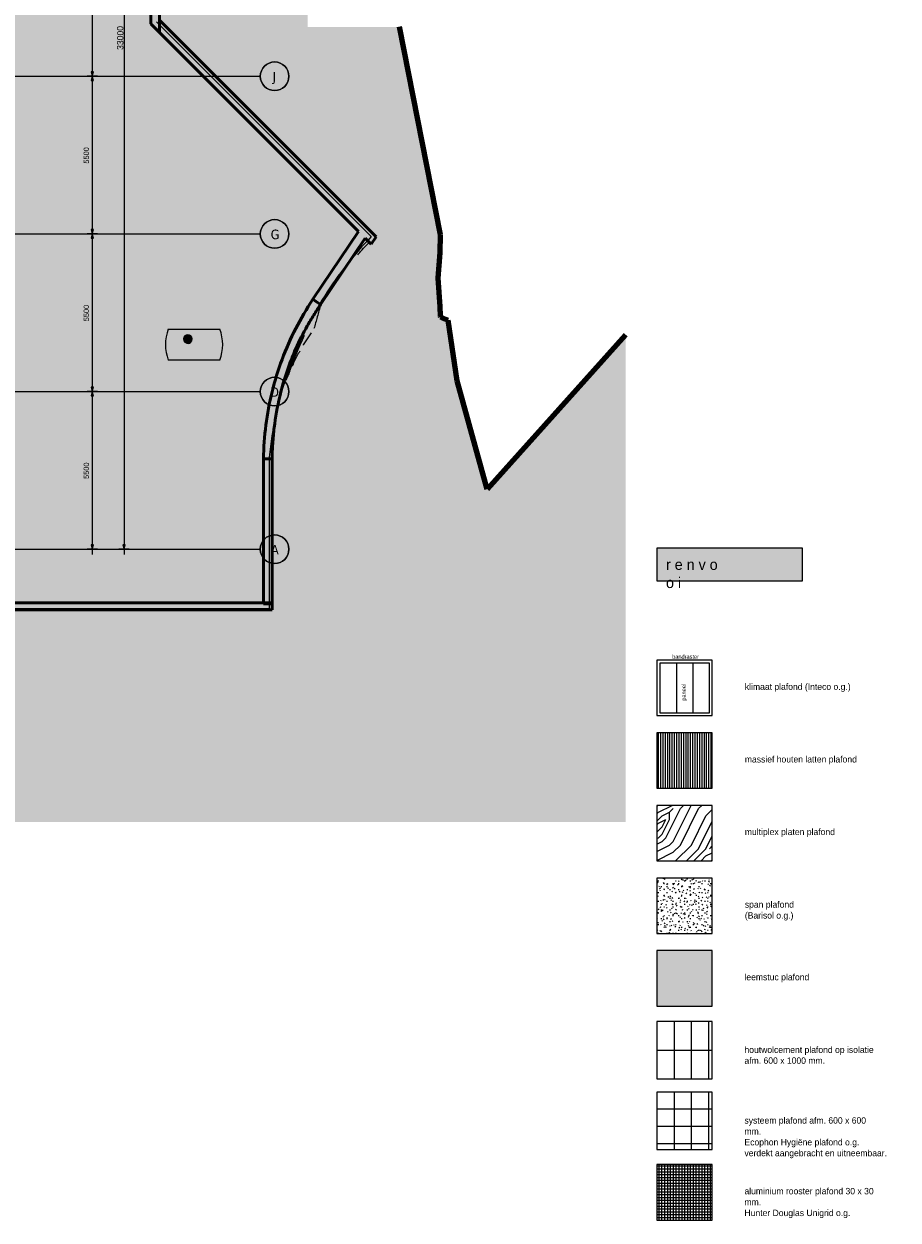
# Model space of a CAD drawing. Header units: millimetres. Extents: x -1224 to 86389, y -20577 to 46356.
# Tile 45 of 46: x 55872 to 86389, y -20577 to 21155. Entities that reach past the tile are written whole.
import ezdxf

# ---------------------------------------------------------------- set-up
doc = ezdxf.new("R2010")
doc.units = ezdxf.units.MM
doc.linetypes.add('stramien', pattern=[22.225, 12.7, -3.175, 3.175, -3.175])
for name, color, linetype, lineweight in [('A-ANNO-DIMS', 1, 'Continuous', 18), ('A-ANNO-TEXT', 2, 'Continuous', 18), ('A-DETL', 5, 'Continuous', 18), ('A-DETL-GENF', 3, 'Continuous', 18), ('A-GENM', 6, 'Continuous', 18), ('A-WALL', 2, 'Continuous', 25), ('A-WALL-MBNI', 2, 'Continuous', 25), ('A-WALL-PATT', 2, 'Continuous', 50), ('C-TOPO', 2, 'Continuous', 18), ('L-SITE', 6, 'Continuous', 18), ('S-COLS', 6, 'Continuous', 18), ('S-GRID', 1, 'Continuous', 18)]:
    doc.layers.add(name, color=color, linetype=linetype, lineweight=lineweight)
doc.styles.add('Frutiger', font='txt', dxfattribs={"height": 186.571782})
doc.styles.add('Frutiger_1', font='txt', dxfattribs={"height": 223.886139})
doc.styles.add('Frutiger_3', font='txt', dxfattribs={"height": 373.143564})
doc.styles.add('Frutiger_4', font='txt', dxfattribs={"height": 141.794554})
doc.styles.add('Tahoma', font='TAHOMA.TTF', dxfattribs={"height": 333.256173})

# ---------------------------------------------------------------- blocks, each defined once
blk = doc.blocks.new('28_Aronsohn_keerwand met trap noordzijde - 28_Aronsohn_keerwand met trap noordzijde-288702-Plotview plafond Kelder - 1 op 100')
at = {"layer": 'A-WALL-PATT', "lineweight": 25}
for color, points in [(7, [(59557, 29553), (59557, 38728), (59307, 38728), (59307, 29803)]), (130, [(60606, 34278), (60606, 36578), (60512, 36578), (60513, 34278), (60520, 34278)]), (130, [(60606, 33921), (60606, 34278), (60513, 34278), (60513, 34099), (60505, 33921)]), (7, [(60307, 33403), (60307, 33870), (59557, 33870), (59557, 33403)]), (7, [(60607, 20861), (60607, 33921), (60307, 33921), (60307, 21161)]), (7, [(67992, 13476), (68166, 13726), (60607, 21285), (60607, 20861), (67555, 13913), (67825, 13730), (67790, 13678)])]:
    blk.add_hatch(color=color, dxfattribs=at).paths.add_polyline_path(points, flags=0)
at = {"layer": 'A-WALL', "color": 90, "lineweight": 50}
for p, q in [((59307, 29803), (59307, 38728)), ((59307, 38728), (59557, 38728)), ((59557, 38728), (59557, 29553)), ((59557, 33403), (59557, 33870)), ((59557, 33870), (60307, 33870)), ((60307, 21161), (60307, 33921)), ((60307, 33921), (60607, 33921)), ((60307, 33870), (60307, 33403)), ((60607, 33921), (60607, 20861)), ((60307, 33403), (59557, 33403)), ((59557, 29553), (59307, 29803)), ((60607, 20861), (60607, 21285)), ((60607, 21285), (68166, 13726)), ((60607, 20861), (60307, 21161)), ((67555, 13913), (60607, 20861)), ((67992, 13476), (67790, 13678)), ((68166, 13726), (67992, 13476))]:
    blk.add_line(p, q, dxfattribs=at)
at = {"layer": 'A-WALL-MBNI', "color": 7}
for p, q in [((60606, 36578), (60512, 36578)), ((60606, 34278), (60513, 34278))]:
    blk.add_line(p, q, dxfattribs=at)
blk = doc.blocks.new('28_keerwand met trap naast oostgevel - 28_keerwand met trap naast oostgevel-305890-Plotview plafond Kelder - 1 op 100')
at = {"layer": 'A-WALL-PATT', "lineweight": 25}
blk.add_hatch(color=7, dxfattribs=at).paths.add_polyline_path([(64537, 718), (64537, 955), (39670, 955), (39670, 920), (39232, 920), (39232, 718), (57209, 718)], flags=0)
at = {"layer": 'A-WALL', "color": 90, "lineweight": 50}
for p, q in [((39670, 955), (64537, 955)), ((64537, 955), (64537, 718)), ((64537, 718), (39232, 718))]:
    blk.add_line(p, q, dxfattribs=at)

msp = doc.modelspace()

# ---------------------------------------------------------------- hatches: boundary and pattern name
at = {"layer": 'A-ANNO-DIMS'}
for points in [[(58259.8, 19328.2), (58300, 19478.2), (58219.6, 19478.2)], [(58259.8, 19328.2), (58300, 19478.2), (58219.6, 19478.2)], [(58259.8, 19328.2), (58219.6, 19178.2), (58300, 19178.2)], [(58259.8, 19328.2), (58219.6, 19178.2), (58300, 19178.2)], [(58259.8, 13828.2), (58300, 13978.2), (58219.6, 13978.2)], [(58259.8, 13828.2), (58300, 13978.2), (58219.6, 13978.2)], [(58259.8, 13828.2), (58219.6, 13678.2), (58300, 13678.2)], [(58259.8, 13828.2), (58219.6, 13678.2), (58300, 13678.2)], [(58259.8, 8328.2), (58300, 8478.2), (58219.6, 8478.2)], [(58259.8, 8328.2), (58300, 8478.2), (58219.6, 8478.2)], [(58259.8, 8328.2), (58219.6, 8178.2), (58300, 8178.2)], [(58259.8, 8328.2), (58219.6, 8178.2), (58300, 8178.2)], [(58259.8, 2828.2), (58300, 2978.2), (58219.6, 2978.2)], [(59371.1, 2828.2), (59411.3, 2978.2), (59330.9, 2978.2)]]:
    msp.add_hatch(color=256, dxfattribs=at).paths.add_polyline_path(points, flags=0)
at = {"layer": 'A-DETL-GENF'}
for color, points in [(251, [(83046.6, 1722.7), (83046.6, 2862.1), (77970.1, 2862.1), (77970.1, 1722.7)]), (255, [(79903.5, -13110.6), (79903.5, -11177.3), (77970.1, -11177.3), (77970.1, -13110.6)])]:
    msp.add_hatch(color=color, dxfattribs=at).paths.add_polyline_path(points, flags=0)
at = {"layer": 'A-GENM'}
h = msp.add_hatch(color=256, dxfattribs=at)
h.paths.add_polyline_path([(62126.7, 9425.6), (62711.8, 9425.6), (62755.2, 9556.5), (62786.6, 9691), (62805.5, 9827.7), (62811.8, 9965.6), (62805.5, 10103.4), (62786.6, 10240.1), (62755.2, 10374.6), (62711.8, 10505.6), (60911.8, 10505.6), (60868.3, 10374.6), (60837, 10240.1), (60818.1, 10103.4), (60811.8, 9965.6), (60818.1, 9827.7), (60837, 9691), (60868.3, 9556.5), (60911.8, 9425.6)], flags=0)
h.paths.add_polyline_path([(61629, 10007.1), (61594.2, 10007.1), (61561.6, 10019), (61534, 10043.1), (61517.6, 10071.4), (61512.1, 10108.1), (61517.6, 10139.8), (61535, 10169.8), (61561.6, 10192.2), (61594.2, 10204), (61629, 10204), (61661.6, 10192.2), (61688.2, 10169.8), (61705.6, 10139.8), (61711.6, 10105.6), (61705.6, 10071.4), (61688.2, 10041.3), (61661.6, 10019)], flags=0)
at = {"layer": 'A-WALL-PATT', "lineweight": 25}
for points in [[(66229.5, 11364.1), (67825.5, 13730.3), (67555.2, 13912.6), (65959.3, 11546.3)], [(64536.5, 5969.1), (64541.3, 6189.8), (64554.1, 6457.5), (64565.6, 6630.7), (64585.3, 6852.3), (64609.5, 7070), (64638.8, 7288.8), (64672.9, 7506.9), (64711.9, 7724.2), (64755.8, 7940.6), (64804.5, 8155.9), (64858, 8370.1), (64916.3, 8583), (64979.5, 8794.6), (65047.4, 9004.6), (65132.7, 9246.3), (65200, 9425.4), (65288.6, 9644.7), (65367, 9827.5), (65465.9, 10043.1), (65555.2, 10226.9), (65666.4, 10441.5), (65762.1, 10616.9), (65891.9, 10839.9), (65987.5, 10996.6), (66107, 11182.2), (66231.1, 11364.8), (65959.3, 11546.3), (65798.7, 11298.3), (65645.4, 11045.7), (65499.5, 10788.9), (65361, 10527.9), (65230.1, 10263), (65106.9, 9994.4), (64991.6, 9722.4), (64884.1, 9447.2), (64784.6, 9169), (64693.2, 8888.1), (64610, 8604.6), (64534.9, 8318.8), (64468.2, 8031), (64409.8, 7741.4), (64359.8, 7450.2), (64318.1, 7157.7), (64284.3, 6855.9), (64260.4, 6569.7), (64244.2, 6274.7), (64236.6, 5979.3)], [(64536.6, 919.3), (64536.6, 5979.3), (64236.6, 5979.3), (64236.6, 919.3)]]:
    msp.add_hatch(color=7, dxfattribs=at).paths.add_polyline_path(points, flags=0)
at = {"layer": 'A-WALL-PATT', "lineweight": 5}
msp.add_hatch(color=10, dxfattribs=at).paths.add_polyline_path([(65998.3, 10523), (67990.7, 13477.1), (67926.8, 13541), (67783.5, 13389.6), (67558.2, 13139.8), (67525.1, 13100.8), (67461.3, 13058.7), (67369.2, 12996.5), (67295.9, 12945.1), (66231.1, 11364.8), (66077.4, 10809.3)], flags=0)
h = msp.add_hatch(color=10, dxfattribs=at)
h.paths.add_polyline_path([(64537.1, 5997.5), (64537.2, 5999.2), (64538.4, 6059.1)], flags=0)
h.paths.add_polyline_path([(64589, 6885.1), (64638.8, 7277.3), (64677.2, 7523.4), (64684.1, 7569.3), (64672.9, 7506.9), (64638.8, 7288.8), (64609.5, 7070), (64589.8, 6892.3)], flags=0)
h.paths.add_polyline_path([(65085.3, 8865.5), (65143.5, 9008.6), (65163.7, 9058.1), (65187.7, 9122.1), (65240.5, 9228.4), (65323.5, 9403.3), (65412.9, 9579.4), (65514.9, 9768.7), (65555.2, 9847.6), (65625.1, 9955.1), (65762.1, 10171.8), (65872.5, 10335.6), (65905.4, 10381.4), (65998.3, 10523), (66231.1, 11364.8), (66107, 11182.2), (65987.5, 10996.6), (65864.6, 10794.1), (65811.4, 10672.1), (65769, 10552.1), (65682.9, 10325.3), (65672.8, 10293.1), (65530.2, 9989.8), (65367, 9612), (65238.1, 9289.4), (65111.1, 8943.1), (65088, 8873.8)], flags=0)
at = {"layer": 'C-TOPO', "lineweight": 5}
msp.add_hatch(color=254, dxfattribs=at).paths.add_polyline_path([(46395.7, -6689.6), (76878.4, -6689.6), (76878.4, 10310.2), (72039.9, 4923), (70991.1, 8697), (70680.1, 10815.4), (70422.7, 10923.4), (70335.5, 12281.7), (70405.4, 13180.7), (70412.8, 13802), (68987.6, 21053.2), (65782.5, 21053.2), (65782.5, 37984.1), (65288, 38738), (62950.8, 39903.3), (62196.5, 41520), (57474.9, 43099.8), (57533.2, 39394.9), (57216, 38879.3), (59555.7, 38879.3), (59555.7, 36579.3), (60605.7, 36579.3), (60605.7, 21286.5), (68161.6, 13730.6), (65997.7, 10522.1), (65553.4, 9844.9), (65187.7, 9122.1), (64902.4, 8364), (64698.3, 7580), (64575.9, 6779.2), (64535.7, 5970.2), (64535.7, 719.3), (31915.7, 719.3), (31915.7, 4737.7), (7958.2, 6058.7), (7954.6, 6039.1), (12725.7, 5779.5), (12725.7, 3028.4), (7337.8, 3028.4), (7329.7, 2996.6), (7278.9, 2762.4), (10970.9, 2762.4), (10970.9, -4496.9), (8149.5, -5438.9), (8157.8, -5647), (14762, -3441.9), (15326.1, -5131.5), (10659.5, -6689.6), (44948.3, -6689.6)], flags=0)
at = {"layer": 'L-SITE'}
msp.add_hatch(color=253, dxfattribs=at).paths.add_polyline_path([(32623.4, 753), (64434.6, 753), (64434.6, 6039.6), (64476.6, 6413), (64529.5, 6784.9), (64593.3, 7155.2), (64667.8, 7523.4), (64753.1, 7889.3), (64849.1, 8252.5), (64955.6, 8612.8), (65072.7, 8969.8), (65200.1, 9323.2), (65337.8, 9672.8), (65497.2, 10043.1), (65643.6, 10359), (65814.6, 10701.1), (65989, 11026.2), (66176.2, 11352), (66372.9, 11672.1), (66578.8, 11986.3), (66793.8, 12294.4), (67017.8, 12596), (67250.5, 12891), (67491.8, 13179), (67741.3, 13459.8), (67999, 13733.2), (60504.6, 21227.6), (60504.6, 36578.2), (59504.6, 36578.2), (59504.6, 38804.2), (54785.1, 38804.2), (54785.1, 35797.5), (54750.1, 35797.5), (54750.9, 35559.2), (54786.6, 35559.2), (54786.6, 33996.7), (54750.1, 33996.7), (54750.9, 33993.7), (54786.6, 33993.7), (54786.6, 32431.2), (54750.1, 32431.2), (54750.9, 31892.2), (54786.6, 31892.2), (54786.6, 30329.7), (54750.1, 30329.7), (54750.9, 30326.7), (54786.6, 30326.7), (54786.6, 28764.2), (54750.1, 28764.2), (54750.9, 28225.2), (54786.6, 28225.2), (54786.6, 26662.7), (54750.1, 26662.7), (54750.9, 26659.7), (54786.6, 26659.7), (54786.6, 25097.2), (54750.1, 25097.2), (54750.9, 24559.2), (54786.6, 24559.2), (54786.6, 22996.7), (54750.1, 22996.7), (54750.9, 22993.7), (54786.6, 22993.7), (54786.6, 21431.2), (54750.1, 21431.2), (54750.9, 20876.7), (54786.6, 20876.7), (54786.6, 19329.9), (54750.1, 19329.9), (54750.9, 19326.9), (54786.6, 19326.9), (54786.6, 17770), (54750.1, 17770), (54750.9, 17225.2), (54786.6, 17225.2), (54786.6, 15662.7), (54750.1, 15662.7), (54750.9, 15659.7), (54786.6, 15659.7), (54786.6, 14097.2), (54750.1, 14097.2), (54750.9, 13559.2), (54786.6, 13559.2), (54786.6, 11996.7), (54750.1, 11996.7), (54750.9, 11993.7), (54786.6, 11993.7), (54786.6, 10431.2), (54750.1, 10431.2), (54750.9, 9892.2), (54786.6, 9892.2), (54786.6, 8329.7), (54750.1, 8329.7), (54750.9, 8326.7), (54786.6, 8326.7), (54786.6, 6764.2), (54750.1, 6764.2), (54750.9, 6225.2), (54786.6, 6225.2), (54786.6, 4662.7), (54750.1, 4662.7), (54750.9, 4659.7), (54786.6, 4659.7), (54786.6, 3097.2), (54750.1, 3097.2), (54750.1, 2047.5), (36578.3, 2047.5), (36578.3, 4875.6), (35378.3, 4875.6), (35378.3, 4558.8), (31895.1, 4748.3), (31895.1, 753)], flags=0)
h = msp.add_hatch(color=256, dxfattribs=at)
h.paths.add_polyline_path([(64608.1, 7048), (64628.3, 7157.7), (64649.1, 7257.8), (64700.7, 7589.1), (64906.1, 8373.8), (65038.9, 8726.6), (65120.9, 8969.8), (65240.5, 9296), (65380.3, 9645.1), (65530.2, 9989.8), (65672.8, 10293.1), (65690.2, 10345.3), (65712.6, 10401.5), (65732.7, 10455), (65769.5, 10553.6), (65820, 10695.2), (65823.1, 10701.8), (65861.7, 10788.9), (65796.6, 10665.4), (65630.2, 10330.1), (65473.6, 9989.8), (65326.7, 9644.7), (65200, 9322.9), (65063.9, 8943.1), (64947.8, 8586.4), (64842.2, 8226.4), (64747.1, 7863.4), (64702.7, 7673.1), (64660.7, 7421.6), (64627.8, 7199.4), (64609.5, 7058.9)], flags=0)
h.paths.add_polyline_path([(67295.9, 12945.1), (67371.1, 12997.9), (67425.5, 13035), (67525.1, 13100.8), (67558.2, 13139.8), (67825.5, 13435.1), (67926.8, 13541), (67870.2, 13596.5), (67741.3, 13459.8), (67491.8, 13179), (67310.8, 12963)], flags=0)
at = {"layer": 'S-COLS', "lineweight": 5}
msp.add_hatch(color=256, dxfattribs=at).paths.add_polyline_path([(61568.7, 10013.8), (61611.4, 10013.8), (61652.4, 10025.8), (61688.3, 10048.9), (61716.2, 10081.2), (61734, 10120), (61740, 10162.3), (61734, 10204.5), (61716.2, 10243.3), (61688.3, 10275.6), (61652.4, 10298.7), (61611.4, 10310.7), (61568.7, 10310.7), (61527.7, 10298.7), (61491.8, 10275.6), (61463.9, 10243.3), (61446.1, 10204.5), (61440, 10162.3), (61446.1, 10120), (61463.9, 10081.2), (61491.8, 10048.9), (61527.7, 10025.8)], flags=0)

# ---------------------------------------------------------------- linework, layer by layer
at = {"layer": 'A-ANNO-DIMS'}
for p, q in [((59371.1, 36008.2), (59371.1, 2648.2)), ((58259.8, 24828.2), (58259.8, 19328.2)), ((58439.8, 19328.2), (58079.8, 19328.2)), ((58439.8, 19328.2), (58079.8, 19328.2)), ((58300, 19478.2), (58219.6, 19478.2)), ((58219.6, 19478.2), (58259.8, 19328.2)), ((58300, 19478.2), (58219.6, 19478.2)), ((58219.6, 19478.2), (58259.8, 19328.2)), ((58259.8, 19328.2), (58219.6, 19178.2)), ((58259.8, 19328.2), (58219.6, 19178.2)), ((58259.8, 19328.2), (58300, 19478.2)), ((58259.8, 19328.2), (58300, 19478.2)), ((58259.8, 19328.2), (58259.8, 13828.2)), ((58300, 19178.2), (58259.8, 19328.2)), ((58259.8, 19328.2), (58439.8, 19328.2)), ((58300, 19178.2), (58259.8, 19328.2)), ((58259.8, 19328.2), (58439.8, 19328.2)), ((58219.6, 19178.2), (58300, 19178.2)), ((58219.6, 19178.2), (58300, 19178.2)), ((58439.8, 13828.2), (58079.8, 13828.2)), ((58439.8, 13828.2), (58079.8, 13828.2)), ((58300, 13978.2), (58219.6, 13978.2)), ((58219.6, 13978.2), (58259.8, 13828.2)), ((58300, 13978.2), (58219.6, 13978.2)), ((58219.6, 13978.2), (58259.8, 13828.2)), ((58259.8, 13828.2), (58219.6, 13678.2)), ((58259.8, 13828.2), (58219.6, 13678.2)), ((58259.8, 13828.2), (58300, 13978.2)), ((58259.8, 13828.2), (58300, 13978.2)), ((58259.8, 13828.2), (58259.8, 8328.2)), ((58300, 13678.2), (58259.8, 13828.2)), ((58259.8, 13828.2), (58439.8, 13828.2)), ((58300, 13678.2), (58259.8, 13828.2)), ((58259.8, 13828.2), (58439.8, 13828.2)), ((58219.6, 13678.2), (58300, 13678.2)), ((58219.6, 13678.2), (58300, 13678.2)), ((58300, 8478.2), (58219.6, 8478.2)), ((58219.6, 8478.2), (58259.8, 8328.2)), ((58300, 8478.2), (58219.6, 8478.2)), ((58219.6, 8478.2), (58259.8, 8328.2)), ((58259.8, 8328.2), (58300, 8478.2)), ((58259.8, 8328.2), (58300, 8478.2)), ((58439.8, 8328.2), (58079.8, 8328.2)), ((58439.8, 8328.2), (58079.8, 8328.2)), ((58259.8, 8328.2), (58219.6, 8178.2)), ((58259.8, 8328.2), (58219.6, 8178.2)), ((58219.6, 8178.2), (58300, 8178.2)), ((58219.6, 8178.2), (58300, 8178.2)), ((58259.8, 8328.2), (58259.8, 2648.2)), ((58300, 8178.2), (58259.8, 8328.2)), ((58259.8, 8328.2), (58439.8, 8328.2)), ((58300, 8178.2), (58259.8, 8328.2)), ((58259.8, 8328.2), (58439.8, 8328.2)), ((58300, 2978.2), (58219.6, 2978.2)), ((58219.6, 2978.2), (58259.8, 2828.2)), ((58259.8, 2828.2), (58300, 2978.2)), ((59411.3, 2978.2), (59330.9, 2978.2)), ((59330.9, 2978.2), (59371.1, 2828.2)), ((59371.1, 2828.2), (59411.3, 2978.2)), ((58439.8, 2828.2), (58079.8, 2828.2)), ((58259.8, 2828.2), (58439.8, 2828.2)), ((59551.1, 2828.2), (59191.1, 2828.2)), ((59371.1, 2828.2), (59551.1, 2828.2))]:
    msp.add_line(p, q, dxfattribs=at)
at = {"layer": 'A-DETL', "lineweight": 13}
for p, q in [((83046.6, 2862.1), (77970.1, 2862.1)), ((77970.1, 2862.1), (77970.1, 1722.7)), ((83046.6, 1722.7), (83046.6, 2862.1)), ((77970.1, 1722.7), (83046.6, 1722.7)), ((79903.5, -1044), (77970.1, -1044)), ((77970.1, -1044), (77970.1, -2977.3)), ((78647.9, -1144), (78070.1, -1144)), ((78070.1, -1144), (78070.1, -2877.3)), ((79225.7, -1144), (78647.9, -1144)), ((78647.9, -1144), (78647.9, -2877.3)), ((79803.5, -1144), (79225.7, -1144)), ((79225.7, -1144), (79225.7, -2877.3)), ((79803.5, -2877.3), (79803.5, -1144)), ((79903.5, -2977.3), (79903.5, -1044)), ((78070.1, -2877.3), (78647.9, -2877.3)), ((78647.9, -2877.3), (79225.7, -2877.3)), ((79225.7, -2877.3), (79803.5, -2877.3)), ((77970.1, -2977.3), (79903.5, -2977.3)), ((79903.5, -3577.3), (77970.1, -3577.3)), ((77970.1, -3577.3), (77970.1, -5510.6)), ((79903.5, -5510.6), (79903.5, -3577.3)), ((77970.1, -5510.6), (79903.5, -5510.6)), ((79903.5, -6110.6), (77970.1, -6110.6)), ((77970.1, -6110.6), (77970.1, -8044)), ((79903.5, -8044), (79903.5, -6110.6)), ((77970.1, -8044), (79903.5, -8044)), ((79903.5, -8644), (77970.1, -8644)), ((77970.1, -8644), (77970.1, -10577.3)), ((79903.5, -10577.3), (79903.5, -8644)), ((77970.1, -10577.3), (79903.5, -10577.3)), ((79903.5, -11177.3), (77970.1, -11177.3)), ((77970.1, -11177.3), (77970.1, -13110.6)), ((79903.5, -13110.6), (79903.5, -11177.3)), ((77970.1, -13110.6), (79903.5, -13110.6)), ((78570.1, -13644), (77970.1, -13644)), ((77970.1, -13644), (77970.1, -14644)), ((79170.1, -13644), (78570.1, -13644)), ((78570.1, -13644), (78570.1, -14644)), ((79770.1, -13644), (79170.1, -13644)), ((79170.1, -13644), (79170.1, -14644)), ((79903.5, -13644), (79770.1, -13644)), ((79770.1, -13644), (79770.1, -14644)), ((79903.5, -14644), (79903.5, -13644)), ((77970.1, -14644), (77970.1, -15644)), ((77970.1, -14644), (78570.1, -14644)), ((78570.1, -14644), (78570.1, -15644)), ((78570.1, -14644), (79170.1, -14644)), ((79170.1, -14644), (79170.1, -15644)), ((79170.1, -14644), (79770.1, -14644)), ((79770.1, -14644), (79770.1, -15644)), ((79770.1, -14644), (79903.5, -14644)), ((79903.5, -15644), (79903.5, -14644)), ((77970.1, -15644), (78570.1, -15644)), ((78570.1, -15644), (79170.1, -15644)), ((79170.1, -15644), (79770.1, -15644)), ((79770.1, -15644), (79903.5, -15644)), ((78570.1, -16110.6), (77970.1, -16110.6)), ((77970.1, -16110.6), (77970.1, -16710.6)), ((79170.1, -16110.6), (78570.1, -16110.6)), ((78570.1, -16110.6), (78570.1, -16710.6)), ((79770.1, -16110.6), (79170.1, -16110.6)), ((79170.1, -16110.6), (79170.1, -16710.6)), ((79903.5, -16110.6), (79770.1, -16110.6)), ((79770.1, -16110.6), (79770.1, -16710.6)), ((79903.5, -16710.6), (79903.5, -16110.6)), ((78570.1, -16710.6), (77970.1, -16710.6)), ((77970.1, -16710.6), (77970.1, -17310.6)), ((79170.1, -16710.6), (78570.1, -16710.6)), ((78570.1, -16710.6), (78570.1, -17310.6)), ((79770.1, -16710.6), (79170.1, -16710.6)), ((79170.1, -16710.6), (79170.1, -17310.6)), ((79903.5, -16710.6), (79770.1, -16710.6)), ((79770.1, -16710.6), (79770.1, -17310.6)), ((79903.5, -17310.6), (79903.5, -16710.6)), ((78570.1, -17310.6), (77970.1, -17310.6)), ((77970.1, -17310.6), (77970.1, -17910.6)), ((79170.1, -17310.6), (78570.1, -17310.6)), ((78570.1, -17310.6), (78570.1, -17910.6)), ((79770.1, -17310.6), (79170.1, -17310.6)), ((79170.1, -17310.6), (79170.1, -17910.6)), ((79903.5, -17310.6), (79770.1, -17310.6)), ((79770.1, -17310.6), (79770.1, -17910.6)), ((79903.5, -17910.6), (79903.5, -17310.6)), ((77970.1, -17910.6), (77970.1, -18110.6)), ((77970.1, -17910.6), (78570.1, -17910.6)), ((78570.1, -17910.6), (78570.1, -18110.6)), ((78570.1, -17910.6), (79170.1, -17910.6)), ((79170.1, -17910.6), (79170.1, -18110.6)), ((79170.1, -17910.6), (79770.1, -17910.6)), ((79770.1, -17910.6), (79770.1, -18110.6)), ((79770.1, -17910.6), (79903.5, -17910.6)), ((79903.5, -18110.6), (79903.5, -17910.6)), ((77970.1, -18110.6), (78570.1, -18110.6)), ((78570.1, -18110.6), (79170.1, -18110.6)), ((79170.1, -18110.6), (79770.1, -18110.6)), ((79770.1, -18110.6), (79903.5, -18110.6)), ((79903.5, -18643.9), (77970.1, -18643.9)), ((77970.1, -18643.9), (77970.1, -20577.3)), ((79903.5, -20577.3), (79903.5, -18643.9)), ((77970.1, -20577.3), (79903.5, -20577.3))]:
    msp.add_line(p, q, dxfattribs=at)
at = {"layer": 'A-DETL-GENF', "color": 50}
for p, q in [((78025.6, -5510.6), (78025.6, -3577.3)), ((78105.6, -5510.6), (78105.6, -3577.3)), ((78185.6, -5510.6), (78185.6, -3577.3)), ((78265.6, -5510.6), (78265.6, -3577.3)), ((78345.6, -5510.6), (78345.6, -3577.3)), ((78425.6, -5510.6), (78425.6, -3577.3)), ((78505.6, -5510.6), (78505.6, -3577.3)), ((78585.6, -5510.6), (78585.6, -3577.3)), ((78665.6, -5510.6), (78665.6, -3577.3)), ((78745.6, -5510.6), (78745.6, -3577.3)), ((78825.6, -5510.6), (78825.6, -3577.3)), ((78905.6, -5510.6), (78905.6, -3577.3)), ((78985.6, -5510.6), (78985.6, -3577.3)), ((79065.6, -5510.6), (79065.6, -3577.3)), ((79145.6, -5510.6), (79145.6, -3577.3)), ((79225.6, -5510.6), (79225.6, -3577.3)), ((79305.6, -5510.6), (79305.6, -3577.3)), ((79385.6, -5510.6), (79385.6, -3577.3)), ((79465.6, -5510.6), (79465.6, -3577.3)), ((79545.6, -5510.6), (79545.6, -3577.3)), ((79625.6, -5510.6), (79625.6, -3577.3)), ((79705.6, -5510.6), (79705.6, -3577.3)), ((79785.6, -5510.6), (79785.6, -3577.3)), ((79865.6, -5510.6), (79865.6, -3577.3)), ((78003.2, -8737.6), (78036.7, -8737.6)), ((78201.5, -8659.3), (78184.8, -8688.4)), ((78254.5, -8690.9), (78237.8, -8661.9)), ((78327.7, -8644), (78323.5, -8651.2)), ((78612.8, -8737.6), (78646.3, -8737.6)), ((78743.1, -8737.3), (78726.3, -8766.4)), ((78846.9, -8700.9), (78830.1, -8671.8)), ((78881.9, -8700.1), (78865.1, -8729.2)), ((78917.6, -8737.6), (78951.1, -8737.6)), ((78985.7, -8738.1), (78968.9, -8709)), ((79020.6, -8663), (79003.9, -8692)), ((79120.8, -8737.6), (79154.3, -8737.6)), ((79212.4, -8724.4), (79195.7, -8695.4)), ((79247.4, -8676.6), (79230.7, -8705.6)), ((79351.2, -8761.6), (79334.5, -8732.6)), ((79562.2, -8741), (79545.4, -8770)), ((79628.8, -8737.6), (79662.3, -8737.6)), ((79735.5, -8644), (79735, -8644.8)), ((79789, -8754.6), (79772.2, -8783.6)), ((79804.8, -8734.4), (79788, -8705.4)), ((78011.9, -8784.5), (77995.2, -8813.5)), ((78003.2, -9144), (78036.7, -9144)), ((78049.1, -8923.3), (78032.4, -8952.3)), ((78086.3, -9062.1), (78069.5, -9091.1)), ((78092.2, -9019.3), (78075.4, -8990.2)), ((78104.8, -8940.8), (78138.3, -8940.8)), ((78217.3, -8829.7), (78200.6, -8800.7)), ((78206.4, -8839.2), (78239.9, -8839.2)), ((78225.1, -9024.9), (78208.3, -9053.9)), ((78231, -9056.5), (78214.2, -9027.4)), ((78308, -8940.8), (78341.5, -8940.8)), ((78308, -9144), (78341.5, -9144)), ((78326.7, -8848.9), (78309.9, -8877.9)), ((78356.1, -8866.9), (78339.4, -8837.8)), ((78363.9, -8987.7), (78347.1, -9016.7)), ((78409.6, -9042.4), (78443.1, -9042.4)), ((78508.5, -9130.8), (78491.8, -9101.8)), ((78511.2, -8839.2), (78544.7, -8839.2)), ((78545.7, -8992.1), (78529, -8963)), ((78553.5, -8862.5), (78536.7, -8891.6)), ((78582.9, -8853.3), (78566.2, -8824.2)), ((78590.7, -9001.3), (78573.9, -9030.3)), ((78627.9, -9140.1), (78611.1, -9169.1)), ((78612.8, -9144), (78646.3, -9144)), ((78647.3, -9168), (78630.6, -9139)), ((78721.7, -8890.5), (78704.9, -8861.4)), ((78714.4, -8839.2), (78747.9, -8839.2)), ((78714.4, -9042.4), (78747.9, -9042.4)), ((78766.6, -9102.9), (78749.9, -9131.9)), ((78816, -8940.8), (78849.5, -8940.8)), ((78860.5, -8927.6), (78843.7, -8898.6)), ((78868.2, -8926.9), (78851.5, -8956)), ((78874.1, -9154.4), (78857.3, -9125.4)), ((78905.4, -9065.7), (78888.7, -9094.8)), ((79012.9, -9191.6), (78996.1, -9162.6)), ((79019.2, -9042.4), (79052.7, -9042.4)), ((79095, -8940.5), (79078.3, -8969.6)), ((79132.2, -9079.3), (79115.4, -9108.4)), ((79120.8, -8940.8), (79154.3, -8940.8)), ((79138.1, -9002), (79121.3, -8973)), ((79175.3, -8863.2), (79158.5, -8834.2)), ((79222.4, -8839.2), (79255.9, -8839.2)), ((79222.4, -9144), (79255.9, -9144)), ((79276.9, -9039.2), (79260.1, -9010.2)), ((79284.6, -8815.4), (79267.8, -8844.4)), ((79308.2, -9180.9), (79291.4, -9210)), ((79409.8, -9004.9), (79393, -9034)), ((79423.4, -8778.2), (79406.6, -8807.2)), ((79425.6, -8940.8), (79459.1, -8940.8)), ((79447, -9143.7), (79430.2, -9172.8)), ((79466.4, -9164.4), (79449.7, -9135.3)), ((79490, -8798.8), (79473.3, -8769.8)), ((79503.6, -9025.6), (79486.9, -8996.6)), ((79527.2, -8839.2), (79560.7, -8839.2)), ((79527.2, -9144), (79560.7, -9144)), ((79636.6, -9018.6), (79619.8, -9047.6)), ((79642.4, -9062.8), (79625.7, -9033.7)), ((79628.8, -9042.4), (79662.3, -9042.4)), ((79673.7, -9157.3), (79657, -9186.4)), ((79730.4, -9144), (79763.9, -9144)), ((79767.6, -8873.2), (79750.8, -8844.2)), ((79781.2, -9100), (79764.4, -9070.9)), ((79826.1, -8893.4), (79809.4, -8922.4)), ((79832, -8839.2), (79865.5, -8839.2)), ((79903.5, -8905.3), (79889.6, -8881.3)), ((77971.1, -9464.8), (77970.1, -9466.5)), ((78017.8, -9296.9), (78001, -9267.8)), ((78003.2, -9448.8), (78036.7, -9448.8)), ((78109.9, -9427.6), (78093.1, -9456.7)), ((78104.8, -9550.4), (78138.3, -9550.4)), ((78170.2, -9560.8), (78153.4, -9531.8)), ((78207.4, -9422), (78190.6, -9393)), ((78211.5, -9251.7), (78194.7, -9280.7)), ((78206.4, -9245.6), (78239.9, -9245.6)), ((78244.6, -9283.2), (78227.8, -9254.2)), ((78248.7, -9390.4), (78231.9, -9419.5)), ((78309, -9598), (78292.2, -9569)), ((78308, -9448.8), (78341.5, -9448.8)), ((78383.4, -9320.4), (78366.6, -9291.4)), ((78409.6, -9347.2), (78443.1, -9347.2)), ((78438.3, -9265.3), (78421.5, -9294.3)), ((78475.5, -9404.1), (78458.7, -9433.1)), ((78512.6, -9542.8), (78495.9, -9571.9)), ((78522.1, -9357.6), (78505.4, -9328.6)), ((78511.2, -9448.8), (78544.7, -9448.8)), ((78535.8, -9584.4), (78519, -9555.4)), ((78612.8, -9550.4), (78646.3, -9550.4)), ((78651.4, -9505.7), (78634.7, -9534.7)), ((78674.5, -9621.6), (78657.8, -9592.5)), ((78714.4, -9347.2), (78747.9, -9347.2)), ((78753, -9329.7), (78736.3, -9358.7)), ((78790.2, -9468.5), (78773.5, -9497.5)), ((78799.7, -9432), (78783, -9403)), ((78816, -9245.6), (78849.5, -9245.6)), ((78836.9, -9293.2), (78820.2, -9264.2)), ((78917.6, -9347.2), (78951.1, -9347.2)), ((78917.6, -9550.4), (78951.1, -9550.4)), ((78938.5, -9469.2), (78921.8, -9440.1)), ((78979.8, -9343.3), (78963, -9372.3)), ((79017, -9482.1), (79000.2, -9511.1)), ((79019.2, -9448.8), (79052.7, -9448.8)), ((79128.1, -9594.4), (79111.3, -9565.3)), ((79120.8, -9245.6), (79154.3, -9245.6)), ((79151.7, -9228.8), (79134.9, -9199.8)), ((79165.3, -9455.6), (79148.5, -9426.5)), ((79169.4, -9218.1), (79152.6, -9247.2)), ((79193, -9583.7), (79176.2, -9612.7)), ((79222.4, -9550.4), (79255.9, -9550.4)), ((79294.6, -9407.7), (79277.8, -9436.7)), ((79304.1, -9492.8), (79287.3, -9463.7)), ((79331.8, -9546.5), (79315, -9575.5)), ((79324, -9245.6), (79357.5, -9245.6)), ((79324, -9448.8), (79357.5, -9448.8)), ((79429.3, -9303.2), (79412.5, -9274.1)), ((79425.6, -9347.2), (79459.1, -9347.2)), ((79442.9, -9529.9), (79426.1, -9500.9)), ((79521.3, -9421.3), (79504.6, -9450.4)), ((79558.5, -9560.1), (79541.8, -9589.1)), ((79568, -9340.4), (79551.3, -9311.3)), ((79628.8, -9448.8), (79662.3, -9448.8)), ((79710.9, -9296.1), (79694.2, -9325.2)), ((79720.4, -9604.3), (79703.7, -9575.3)), ((79730.4, -9347.2), (79763.9, -9347.2)), ((79757.6, -9465.5), (79740.9, -9436.5)), ((79794.8, -9326.7), (79778.1, -9297.7)), ((79836.1, -9485.7), (79819.3, -9514.8)), ((79832, -9245.6), (79865.5, -9245.6)), ((79832, -9550.4), (79865.5, -9550.4)), ((79849.7, -9258.9), (79833, -9288)), ((77994.7, -9830.4), (77977.9, -9859.4)), ((78003.2, -9855.2), (78036.7, -9855.2)), ((78045, -9750.4), (78028.3, -9721.4)), ((78096.3, -9654.4), (78079.5, -9683.4)), ((78104.8, -9753.6), (78138.3, -9753.6)), ((78133.5, -9793.2), (78116.7, -9822.2)), ((78183.8, -9787.6), (78167, -9758.6)), ((78197.4, -10014.4), (78180.7, -9985.3)), ((78206.4, -9652), (78239.9, -9652)), ((78206.4, -9956.8), (78239.9, -9956.8)), ((78323.1, -9668), (78306.3, -9697.1)), ((78360.2, -9806.8), (78343.5, -9835.8)), ((78397.4, -9945.6), (78380.7, -9974.6)), ((78409.6, -9753.6), (78443.1, -9753.6)), ((78461.4, -9862), (78444.6, -9832.9)), ((78498.6, -9723.2), (78481.8, -9694.1)), ((78511.2, -9652), (78544.7, -9652)), ((78511.2, -9956.8), (78544.7, -9956.8)), ((78536.2, -9908.4), (78519.5, -9937.4)), ((78600.2, -9899.2), (78583.4, -9870.1)), ((78612.8, -9855.2), (78646.3, -9855.2)), ((78637.8, -9732.4), (78621.1, -9761.5)), ((78675, -9871.2), (78658.2, -9900.3)), ((78714.4, -9956.8), (78747.9, -9956.8)), ((78789.8, -10024.3), (78773, -9995.3)), ((78813.3, -9658.8), (78796.6, -9629.7)), ((78826.9, -9885.5), (78810.2, -9856.5)), ((78816, -9652), (78849.5, -9652)), ((78864.6, -9746), (78847.8, -9775.1)), ((78901.8, -9884.8), (78885, -9913.9)), ((78917.6, -9855.2), (78951.1, -9855.2)), ((78965.7, -9922.7), (78949, -9893.7)), ((79019.2, -9753.6), (79052.7, -9753.6)), ((79054.2, -9620.9), (79037.4, -9649.9)), ((79077.8, -9986.4), (79061, -10015.5)), ((79090.9, -9733.1), (79074.2, -9704.1)), ((79104.5, -9959.9), (79087.8, -9930.9)), ((79120.8, -9855.2), (79154.3, -9855.2)), ((79179.4, -9810.5), (79162.6, -9839.5)), ((79216.5, -9949.2), (79199.8, -9978.3)), ((79229.7, -9770.3), (79212.9, -9741.3)), ((79222.4, -9956.8), (79255.9, -9956.8)), ((79324, -9753.6), (79357.5, -9753.6)), ((79382.1, -10034.3), (79365.3, -10005.3)), ((79406.1, -9824.1), (79389.4, -9853.1)), ((79419.3, -9895.5), (79402.5, -9866.5)), ((79425.6, -9652), (79459.1, -9652)), ((79443.3, -9962.9), (79426.6, -9991.9)), ((79456.5, -9756.7), (79439.7, -9727.7)), ((79527.2, -9753.6), (79560.7, -9753.6)), ((79527.2, -9956.8), (79560.7, -9956.8)), ((79595.3, -9793.9), (79578.5, -9764.9)), ((79595.7, -9698.9), (79579, -9727.9)), ((79628.8, -9855.2), (79662.3, -9855.2)), ((79720.9, -9888.5), (79704.1, -9917.5)), ((79734.1, -9831.1), (79717.3, -9802.1)), ((79734.5, -9661.7), (79717.7, -9690.7)), ((79730.4, -9652), (79763.9, -9652)), ((79832, -9956.8), (79865.5, -9956.8)), ((79859.2, -9641.5), (79842.5, -9612.5)), ((79873.3, -9624.5), (79856.5, -9653.6)), ((77970.6, -10028), (77970.1, -10027.1)), ((77981.1, -10057.2), (77970.1, -10076.1)), ((78018.3, -10195.9), (78001.5, -10225)), ((78003.2, -10261.6), (78036.7, -10261.6)), ((78104.8, -10058.4), (78138.3, -10058.4)), ((78123, -10291.9), (78106.3, -10262.9)), ((78160.2, -10153.2), (78143.5, -10124.1)), ((78207.8, -10070.8), (78191.1, -10099.8)), ((78206.4, -10363.2), (78239.9, -10363.2)), ((78245, -10209.6), (78228.3, -10238.6)), ((78261.8, -10329.1), (78245.1, -10300.1)), ((78282.2, -10348.3), (78265.5, -10377.4)), ((78308, -10058.4), (78341.5, -10058.4)), ((78308, -10261.6), (78341.5, -10261.6)), ((78336.2, -10051.6), (78319.4, -10022.5)), ((78421, -10311.2), (78404.2, -10340.2)), ((78409.6, -10160), (78443.1, -10160)), ((78451.4, -10454.3), (78434.7, -10425.3)), ((78475, -10088.7), (78458.2, -10059.7)), ((78488.6, -10315.5), (78471.8, -10286.5)), ((78522.6, -10135.2), (78505.8, -10164.2)), ((78559.8, -10274), (78543, -10303)), ((78627.4, -10352.7), (78610.6, -10323.7)), ((78612.8, -10261.6), (78646.3, -10261.6)), ((78714.4, -10160), (78747.9, -10160)), ((78749.4, -10148.8), (78732.6, -10177.8)), ((78752.6, -10163.1), (78735.8, -10134.1)), ((78766.2, -10389.9), (78749.4, -10360.9)), ((78786.6, -10287.6), (78769.8, -10316.6)), ((78823.8, -10426.4), (78807, -10455.4)), ((78816, -10058.4), (78849.5, -10058.4)), ((78816, -10363.2), (78849.5, -10363.2)), ((78891.4, -10200.3), (78874.6, -10171.3)), ((78939, -10023.6), (78922.2, -10052.7)), ((78962.5, -10389.2), (78945.8, -10418.2)), ((79019.2, -10160), (79052.7, -10160)), ((79064.1, -10213.2), (79047.4, -10242.2)), ((79080.9, -10325.5), (79064.2, -10296.5)), ((79101.3, -10352), (79084.6, -10381)), ((79118.1, -10186.7), (79101.4, -10157.7)), ((79120.8, -10058.4), (79154.3, -10058.4)), ((79120.8, -10363.2), (79154.3, -10363.2)), ((79222.4, -10261.6), (79255.9, -10261.6)), ((79256.9, -10223.9), (79240.2, -10194.9)), ((79290.9, -10226.8), (79274.2, -10255.9)), ((79328.1, -10365.6), (79311.3, -10394.6)), ((79324, -10363.2), (79357.5, -10363.2)), ((79395.7, -10261.1), (79379, -10232)), ((79425.6, -10058.4), (79459.1, -10058.4)), ((79480.5, -10101.6), (79463.7, -10130.7)), ((79520.9, -10071.5), (79504.1, -10042.5)), ((79527.2, -10261.6), (79560.7, -10261.6)), ((79605.7, -10291.2), (79588.9, -10320.3)), ((79619.3, -10064.5), (79602.5, -10093.5)), ((79642.9, -10430), (79626.1, -10459.1)), ((79628.8, -10160), (79662.3, -10160)), ((79673.3, -10335.5), (79656.5, -10306.4)), ((79710.5, -10196.7), (79693.7, -10167.6)), ((79730.4, -10261.6), (79763.9, -10261.6)), ((79747.7, -10057.9), (79730.9, -10028.8)), ((79758.1, -10027.3), (79741.3, -10056.3)), ((79812.1, -10372.6), (79795.3, -10343.6)), ((79832.5, -10304.8), (79815.7, -10333.9)), ((79832, -10363.2), (79865.5, -10363.2)), ((79886.5, -10095.1), (79869.7, -10066)), ((77997.9, -10481.5), (77981.1, -10452.5)), ((78003.2, -10566.4), (78036.7, -10566.4)), ((78092.6, -10473.5), (78075.9, -10502.6)), ((78136.7, -10518.7), (78119.9, -10489.7)), ((78308, -10566.4), (78341.5, -10566.4)), ((78407.4, -10537.9), (78390.6, -10567)), ((78405.1, -10577.3), (78397.5, -10564.1)), ((78409.6, -10464.8), (78443.1, -10464.8)), ((78511.2, -10566.4), (78544.7, -10566.4)), ((78634.2, -10551.5), (78619.3, -10577.3)), ((78714.4, -10464.8), (78747.9, -10464.8)), ((78917.6, -10464.8), (78951.1, -10464.8)), ((79019.2, -10566.4), (79052.7, -10566.4)), ((79043.8, -10464.3), (79027, -10435.2)), ((79182.5, -10501.5), (79165.8, -10472.4)), ((79324, -10566.4), (79357.5, -10566.4)), ((79365.3, -10504.4), (79348.5, -10533.4)), ((79409.3, -10487.9), (79392.6, -10458.8)), ((79425.6, -10464.8), (79459.1, -10464.8)), ((79504.1, -10467.2), (79487.3, -10496.2)), ((79548.1, -10525), (79531.4, -10496)), ((79628.8, -10566.4), (79662.3, -10566.4)), ((79686.9, -10562.2), (79670.1, -10533.2)), ((79730.4, -10464.8), (79763.9, -10464.8)), ((79869.6, -10443.6), (79852.9, -10472.7)), ((79903.5, -18700), (77970.1, -18700)), ((78045.6, -20577.3), (78045.6, -18643.9)), ((78145.6, -20577.3), (78145.6, -18643.9)), ((78245.6, -20577.3), (78245.6, -18643.9)), ((78345.6, -20577.3), (78345.6, -18643.9)), ((78445.6, -20577.3), (78445.6, -18643.9)), ((78545.6, -20577.3), (78545.6, -18643.9)), ((78645.6, -20577.3), (78645.6, -18643.9)), ((78745.6, -20577.3), (78745.6, -18643.9)), ((78845.6, -20577.3), (78845.6, -18643.9)), ((78945.6, -20577.3), (78945.6, -18643.9)), ((79045.6, -20577.3), (79045.6, -18643.9)), ((79145.6, -20577.3), (79145.6, -18643.9)), ((79245.6, -20577.3), (79245.6, -18643.9)), ((79345.6, -20577.3), (79345.6, -18643.9)), ((79445.6, -20577.3), (79445.6, -18643.9)), ((79545.6, -20577.3), (79545.6, -18643.9)), ((79645.6, -20577.3), (79645.6, -18643.9)), ((79745.6, -20577.3), (79745.6, -18643.9)), ((79845.6, -20577.3), (79845.6, -18643.9)), ((79903.5, -18800), (77970.1, -18800)), ((79903.5, -18900), (77970.1, -18900)), ((79903.5, -19000), (77970.1, -19000)), ((79903.5, -19100), (77970.1, -19100)), ((79903.5, -19200), (77970.1, -19200)), ((79903.5, -19300), (77970.1, -19300)), ((79903.5, -19400), (77970.1, -19400)), ((79903.5, -19500), (77970.1, -19500)), ((79903.5, -19600), (77970.1, -19600)), ((79903.5, -19700), (77970.1, -19700)), ((79903.5, -19800), (77970.1, -19800)), ((79903.5, -19900), (77970.1, -19900)), ((79903.5, -20000), (77970.1, -20000)), ((79903.5, -20100), (77970.1, -20100)), ((79903.5, -20200), (77970.1, -20200)), ((79903.5, -20300), (77970.1, -20300)), ((79903.5, -20400), (77970.1, -20400)), ((79903.5, -20500), (77970.1, -20500))]:
    msp.add_line(p, q, dxfattribs=at)
at = {"layer": 'A-DETL-GENF', "color": 8}
for p, q in [((77970.1, -6125.2), (77999.3, -6110.6)), ((78028.6, -6350), (78507.3, -6110.6)), ((78282.6, -7239), (78790.6, -6223)), ((78409.5, -6350.1), (78536.5, -6223.1)), ((78536.6, -7366), (79164.3, -6110.6)), ((78790.6, -6223), (78903, -6110.6)), ((78790.6, -7493), (79425.6, -6223)), ((79425.6, -6223), (79538, -6110.6)), ((79679.6, -6477), (79903.5, -6253.1)), ((77970.1, -6408.5), (78028.6, -6350)), ((77970.1, -6662.5), (78155.6, -6477)), ((78028.6, -6731), (78282.6, -6604)), ((78155.6, -6477), (78409.6, -6350)), ((78155.6, -6858), (78282.6, -6604)), ((78155.6, -7112), (78409.6, -6604)), ((78409.6, -6604), (78409.6, -6350)), ((79171.6, -7493), (79679.6, -6477)), ((79425.6, -7620), (79903.5, -6664.3)), ((77970.1, -6789.5), (78028.6, -6731)), ((77970.1, -7043.5), (78155.6, -6858)), ((77970.1, -7268.2), (78028.6, -7239)), ((77970.1, -7458.7), (78155.6, -7366)), ((77970.1, -7712.7), (78409.6, -7493)), ((78028.6, -7239), (78155.6, -7112)), ((78155.6, -7366), (78282.6, -7239)), ((78409.6, -7493), (78536.6, -7366)), ((78536.6, -7747), (78790.6, -7493)), ((78620.6, -8044), (79171.6, -7493)), ((79679.6, -7620), (79903.5, -7172.3)), ((77970.1, -8030.2), (78536.6, -7747)), ((79001.6, -8044), (79425.6, -7620)), ((79255.6, -8044), (79679.5, -7620.1)), ((79509.6, -8044), (79679.6, -7874)), ((79679.6, -7874), (79903.5, -7762.1)), ((79806.6, -7620), (79903.5, -7523.1)), ((79847.7, -8044), (79903.5, -8016.1))]:
    msp.add_line(p, q, dxfattribs=at)
at = {"layer": 'A-GENM'}
for p, q in [((60911.8, 10505.6), (62711.8, 10505.6)), ((62711.8, 9425.6), (60911.8, 9425.6))]:
    msp.add_line(p, q, dxfattribs=at)
for centre, radius, start, end in [((62319.8, 9965.6), 1508, 159.01705, 200.98295), ((61303.8, 9965.6), 1508, 339.01705, 20.98295), ((61611.6, 10105.6), 100, 0, 180), ((61611.6, 10105.6), 100, 180, 0)]:
    msp.add_arc(centre, radius, start, end, dxfattribs=at)
at = {"layer": 'A-WALL', "color": 90, "lineweight": 50}
for p, q in [((65959.3, 11546.3), (67555.2, 13912.6)), ((67790, 13677.8), (66229.5, 11364.1)), ((66229.5, 11364.1), (65959.3, 11546.3)), ((64536.5, 5969.1), (64236.6, 5979.3)), ((64236.6, 919.3), (64236.6, 5979.3)), ((64236.6, 5979.3), (64536.6, 5979.3)), ((64536.6, 5979.3), (64536.6, 919.3)), ((64536.6, 919.3), (64236.6, 919.3))]:
    msp.add_line(p, q, dxfattribs=at)
at = {"layer": 'A-WALL', "color": 90, "lineweight": 50, "flags": 128}
msp.add_lwpolyline([(65959.3, 11546.3), (66013.6, 11510), (66068, 11473.7), (66122.3, 11437.4), (66176.7, 11401.1), (66230.5, 11365.2)], dxfattribs=at)
at = {"layer": 'A-WALL', "color": 90, "lineweight": 50}
msp.add_open_spline([(64236.6, 5979.3), (64241.1, 6373.2), (64295.6, 7160.6), (64512.8, 8324.3), (64862.8, 9455.2), (65340.7, 10538.2), (65740.4, 11218.7), (65959.3, 11546.3)], degree=3, dxfattribs=at)
msp.add_open_spline([(66231.1, 11364.8), (66146.9, 11244), (65984.5, 10998.5), (65683.9, 10492), (65354.4, 9833.1), (65034.7, 9008.9), (64771.3, 8088.2), (64621.7, 7253.8), (64561.2, 6612.5), (64542, 6245), (64537.5, 6061.1), (64536.5, 5969.1)], degree=3, knots=[0, 0, 0, 0, 0.0769231, 0.1538462, 0.3076923, 0.4615385, 0.6153846, 0.8076923, 0.9038462, 0.9519231, 1, 1, 1, 1], dxfattribs=at)
at = {"layer": 'A-WALL-MBNI', "color": 7}
msp.add_line((64287.2, 6890.3), (64295.8, 6968.4), dxfattribs=at)
for points, knots in [([(66231.1, 11364.8), (66191.3, 11221.3), (66113.7, 10940.8), (66036.2, 10660.2), (65998.3, 10523.1)], [0, 0, 0, 0, 0.5, 0.97722323, 0.97722323, 0.97722323, 0.97722323]), ([(65904.8, 10381.8), (65870.1, 10332.8), (65773.5, 10192.8), (65680, 10046.1), (65621.2, 9948.7), (65619.2, 9945.5)], [-0.96898673, -0.96898673, -0.96898673, -0.96898673, -0.93181818, -0.86363636, -0.86130759, -0.86130759, -0.86130759, -0.86130759]), ([(65500.7, 9741.5), (65433.5, 9621.3), (65340.1, 9442.4), (65254, 9259.8), (65227.5, 9201.6)], [-0.812608, -0.812608, -0.812608, -0.812608, -0.72727273, -0.6876513, -0.6876513, -0.6876513, -0.6876513])]:
    msp.add_open_spline(points, degree=3, knots=knots, dxfattribs=at)
for points in [[(65154.7, 9036.4), (65130.6, 8979.8), (65107.2, 8923), (65084.5, 8865.8)], [(64612.6, 7074), (64612.2, 7071.5), (64611.9, 7069), (64611.5, 7066.5)]]:
    msp.add_open_spline(points, degree=3, dxfattribs=at)
at = {"layer": 'C-TOPO', "lineweight": 100}
for p, q in [((70412.8, 13802), (68987.6, 21053.2)), ((70405.4, 13180.7), (70412.8, 13802)), ((70335.5, 12281.7), (70405.4, 13180.7)), ((70399.3, 11288.7), (70335.5, 12281.7)), ((70406.5, 11177.1), (70399.3, 11288.7)), ((70413.4, 11069.5), (70406.5, 11177.1)), ((70420.2, 10962.9), (70413.4, 11069.5)), ((70422.7, 10923.4), (70420.2, 10962.9)), ((70494.2, 10893.4), (70422.7, 10923.4)), ((70593.5, 10851.8), (70494.2, 10893.4)), ((70680.1, 10815.4), (70593.5, 10851.8)), ((70991.1, 8697), (70680.1, 10815.4)), ((76878.4, 10310.2), (72039.9, 4923)), ((72039.9, 4923), (70991.1, 8697))]:
    msp.add_line(p, q, dxfattribs=at)
at = {"layer": 'L-SITE', "lineweight": 25}
for p, q in [((60504.6, 21227.6), (67999, 13733.2)), ((64434.6, 6039.6), (64434.6, 753)), ((64434.6, 753), (31895.1, 753))]:
    msp.add_line(p, q, dxfattribs=at)
msp.add_open_spline([(67999, 13733.2), (67693.7, 13418.7), (67115.4, 12758.3), (66317.6, 11633), (65617.2, 10371.8), (65044.9, 8979.3), (64639.2, 7529.6), (64483.3, 6538.2), (64434.6, 6039.6)], degree=3, knots=[-1, -1, -1, -1, -0.8478261, -0.6956522, -0.5217391, -0.3478261, -0.173913, 0, 0, 0, 0], dxfattribs=at)
at = {"layer": 'L-SITE'}
for points, knots in [([(67524.6, 13101.2), (67556.3, 13137.8), (67660.7, 13256.4), (67794, 13403.7), (67898, 13512.2), (67926.3, 13541.5)], [0.907132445, 0.907132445, 0.907132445, 0.907132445, 0.923913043, 0.961956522, 0.976058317, 0.976058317, 0.976058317, 0.976058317]), ([(65037.6, 8727), (65061.5, 8799.2), (65242.9, 9332.8), (65459.6, 9853.9), (65672, 10292.6)], [0.32143792, 0.32143792, 0.32143792, 0.32143792, 0.34782609, 0.51692613, 0.51692613, 0.51692613, 0.51692613])]:
    msp.add_open_spline(points, degree=3, knots=knots, dxfattribs=at)
msp.add_open_spline([(64607.2, 7048.2), (64620.1, 7118.3), (64633.7, 7188.2), (64647.9, 7258.1)], degree=3, dxfattribs=at)
at = {"layer": 'S-COLS', "color": 7, "lineweight": 25}
for start, end in [(0, 180), (180, 0)]:
    msp.add_arc((61590, 10162.3), 150, start, end, dxfattribs=at)
at = {"layer": 'S-GRID', "linetype": 'stramien'}
for p, q in [((-1224, 19328.2), (64124.1, 19328.2)), ((-1224, 13828.2), (64124.1, 13828.2)), ((-1224, 8328.2), (64124.1, 8328.2)), ((-1224, 2828.2), (64124.1, 2828.2))]:
    msp.add_line(p, q, dxfattribs=at)
at = {"layer": 'S-GRID'}
for centre in [(64624.1, 19328.2), (64624.1, 13828.2), (64624.1, 8328.2), (64624.1, 2828.2)]:
    msp.add_circle(centre, 500, dxfattribs=at)
for centre, start, end in [((64624.1, 19328.2), 90, 270), ((64624.1, 19328.2), 270, 90), ((64624.1, 13828.2), 90, 270), ((64624.1, 13828.2), 270, 90), ((64624.1, 8328.2), 90, 270), ((64624.1, 8328.2), 270, 90), ((64624.1, 2828.2), 90, 270), ((64624.1, 2828.2), 270, 90)]:
    msp.add_arc(centre, 500, start, end, dxfattribs=at)

# ---------------------------------------------------------------- block references
at = {"lineweight": 25}
for name in ['28_Aronsohn_keerwand met trap noordzijde - 28_Aronsohn_keerwand met trap noordzijde-288702-Plotview plafond Kelder - 1 op 100', '28_keerwand met trap naast oostgevel - 28_keerwand met trap naast oostgevel-305890-Plotview plafond Kelder - 1 op 100']:
    msp.add_blockref(name, (0, 0), dxfattribs=at)

# ---------------------------------------------------------------- texts
at = {"layer": 'A-ANNO-DIMS', "attachment_point": 1, "rotation": 90, "line_spacing_factor": 1.017696}
for s, insert, char_height, width, style in [('33000', (59122.1, 20249.5), 223.89, 1070.886, 'Frutiger_1'), ('5500', (57956.8, 16280.7), 186.57, 713.924, 'Frutiger'), ('5500', (57956.8, 10780.7), 186.57, 713.924, 'Frutiger'), ('5500', (57956.8, 5280.7), 186.57, 713.924, 'Frutiger')]:
    msp.add_mtext(s, dxfattribs=dict(at, insert=insert, char_height=char_height, width=width, style=style))
at = {"layer": 'A-ANNO-TEXT', "color": 50, "style": 'Frutiger_3'}
for s, p in [('r e n v o', (78287.4, 2106.1)), ('o i', (78287.4, 1473.2))]:
    msp.add_text(s, height=373.14, dxfattribs=at).set_placement(p)
at = {"layer": 'A-ANNO-TEXT', "color": 7}
for s, height, style, p in [('bandraster', 141.79, 'Frutiger_4', (78502.3, -992.5)), ('klimaat plafond (Inteco o.g.)', 223.886, 'Frutiger_1', (81038.7, -2079)), ('massief houten latten plafond', 223.886, 'Frutiger_1', (81038.7, -4612.3)), ('multiplex platen plafond', 223.886, 'Frutiger_1', (81038.7, -7145.6)), ('span plafond', 223.886, 'Frutiger_1', (81038.7, -9679)), ('(Barisol o.g.)', 223.886, 'Frutiger_1', (81038.7, -10058.7)), ('leemstuc plafond', 223.886, 'Frutiger_1', (81025.6, -12212.3)), ('houtwolcement plafond op isolatie', 223.886, 'Frutiger_1', (81025.6, -14745.6)), ('afm. 600 x 1000 mm.', 223.886, 'Frutiger_1', (81025.6, -15125.4)), ('systeem plafond afm. 600 x 600', 223.886, 'Frutiger_1', (81025.6, -17212.3)), ('mm.', 223.89, 'Frutiger_1', (81025.6, -17592)), ('Ecophon Hygiëne plafond o.g.', 223.886, 'Frutiger_1', (81025.6, -17971.8)), ('verdekt aangebracht en uitneembaar.', 223.886, 'Frutiger_1', (81025.6, -18351.5)), ('aluminium rooster plafond 30 x 30', 223.886, 'Frutiger_1', (81025.6, -19678.9)), ('mm.', 223.89, 'Frutiger_1', (81025.6, -20058.7)), ('Hunter Douglas Unigrid o.g.', 223.886, 'Frutiger_1', (81025.6, -20438.4))]:
    msp.add_text(s, height=height, dxfattribs=dict(at, style=style)).set_placement(p)
at = {"layer": 'A-ANNO-TEXT', "color": 7, "style": 'Frutiger_4'}
msp.add_text('paneel', height=141.79, rotation=90, dxfattribs=at).set_placement((78975.9, -2456))
at = {"layer": 'S-GRID', "style": 'Tahoma'}
for s, p in [('J', (64556.4, 19145)), ('G', (64487.7, 13645)), ('D', (64471.9, 8145)), ('A', (64498.6, 2645))]:
    msp.add_text(s, height=333.3, dxfattribs=at).set_placement(p)

doc.saveas('drawing.dxf')
